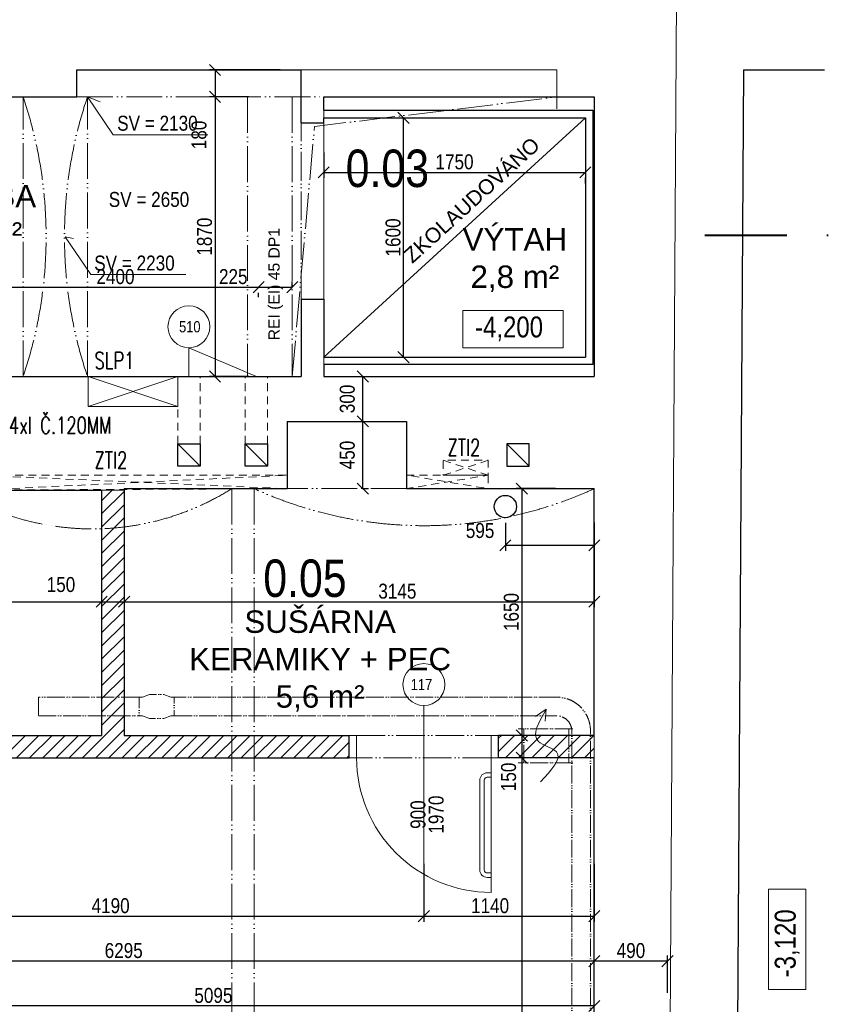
# Model space of a CAD drawing. Header units: millimetres. Extents: x -300958 to -108039, y 30118 to 292543.
# Tile 167 of 256: x -189616 to -184154, y 119277 to 125861. Entities that reach past the tile are written whole.
import ezdxf
from ezdxf.enums import TextEntityAlignment as Align

# ---------------------------------------------------------------- set-up
doc = ezdxf.new("R2010")
doc.units = ezdxf.units.MM
doc.header["$MEASUREMENT"] = 0
for name, pattern in [('ACAD_ISO05W100', [33, 24, -3, 0, -3, 0, -3]), ('DGN Style 2', [879.857395, 527.914437, -351.942958]), ('DGN Style 4', [1094.119168, 546.717885, -273.358943, 0.683397, -273.358943])]:
    doc.linetypes.add(name, pattern=pattern)
doc.layers.get('0').update_dxf_attribs({"lineweight": 13})
doc.layers.get('Defpoints').update_dxf_attribs({"color": 3, "lineweight": 13})
for name, color, linetype, lineweight in [('dims', 7, 'Continuous', 9), ('dvere', 7, 'Continuous', 9), ('ETAPY', 7, 'Continuous', 0), ('legenda', 7, 'Continuous', 13), ('Materiály', 1, 'Continuous', 13), ('navrh', 1, 'Continuous', 9), ('popis', 7, 'Continuous', 9), ('PSV', 7, 'Continuous', 13), ('rez', 7, 'Continuous', 13), ('STAVEBNÍ ÚPRAVY', 7, 'Continuous', 13), ('tenka', 7, 'Continuous', 13), ('texts', 3, 'Continuous', 30), ('výškové kóty', 7, 'Continuous', 13), ('walls', 7, 'Continuous', 13), ('zarizovaky', 5, 'Continuous', 9), ('zařizovací předměty', 7, 'Continuous', 9)]:
    doc.layers.add(name, color=color, linetype=linetype, lineweight=lineweight)
doc.styles.add('GENERATED_STYLE_8', font='arial.ttf')
doc.styles.get("Standard").update_dxf_attribs({"font": 'txt.shx'})
doc.styles.add('STYLE-0', font='ARIALN.TTF')
doc.styles.add('Style-Arial', font='arial.ttf')
doc.dimstyles.new('arch', dxfattribs={"dimscale": 50, "dimtxt": 2.5, "dimasz": 2.5, "dimexe": 1.25, "dimexo": 0.9, "dimtad": 1, "dimdec": 0, "dimtxsty": 'STYLE-0', "dimblk": 'ARCHTICK', "dimcen": 2.5, "dimadec": 0, "dimazin": 0, "dimtfac": 1, "dimtdec": 0, "dimtmove": 2, "dimatfit": 3, "dimldrblk": 'ARCHTICK', "dimfxl": 0, "dimarcsym": 0})
pattern_1 = [(45, (31500, 0), (-44.194174, 44.194174), [])]

# ---------------------------------------------------------------- blocks, each defined once
blk = doc.blocks.new('_ArchTick')
at = {"color": 0, "linetype": 'ByBlock', "flags": 128}
blk.add_lwpolyline([(-0.5, -0.5), (0.5, 0.5)], dxfattribs=at)
blk = doc.blocks.new('*D2485')
at = {"layer": 'Defpoints', "color": 0, "linetype": 'Continuous'}
for p in [(-185957.6, 122725), (-186257.6, 121075), (-185957.6, 121075)]:
    blk.add_point(p, dxfattribs=at)
at = {"layer": 'dims', "color": 0, "linetype": 'Continuous', "lineweight": -2}
for p, q in [((-186032.6, 122725), (-186295.1, 122725)), ((-186257.6, 122725), (-186257.6, 121075)), ((-186032.6, 121075), (-186295.1, 121075))]:
    blk.add_line(p, q, dxfattribs=at)
at = {"layer": 'dims', "color": 0, "linetype": 'Continuous', "lineweight": -2, "xscale": 75, "yscale": 75, "zscale": 75}
for p, rotation in [((-186257.6, 122725), 90), ((-186257.6, 121075), 270)]:
    blk.add_blockref('_ArchTick', p, dxfattribs=dict(at, rotation=rotation))
at = {"layer": 'dims', "color": 0, "linetype": 'Continuous', "insert": (-186327.4, 121900), "char_height": 100, "attachment_point": 5, "rotation": 90, "style": 'STYLE-0'}
blk.add_mtext('1650', dxfattribs=at)
blk = doc.blocks.new('*D2486')
at = {"layer": 'Defpoints', "color": 0, "linetype": 'Continuous'}
for p in [(-192067.6, 119565.7), (-192067.6, 119321.6), (-185772.6, 119321.6)]:
    blk.add_point(p, dxfattribs=at)
at = {"layer": 'dims', "color": 0, "linetype": 'Continuous', "lineweight": -2}
for p, q in [((-192067.6, 119396.6), (-192067.6, 119603.2)), ((-185772.6, 119396.6), (-185772.6, 119603.2)), ((-185772.6, 119565.7), (-192067.6, 119565.7))]:
    blk.add_line(p, q, dxfattribs=at)
at = {"layer": 'dims', "color": 0, "linetype": 'Continuous', "lineweight": -2, "xscale": 75, "yscale": 75, "zscale": 75, "rotation": 180}
blk.add_blockref('_ArchTick', (-192067.6, 119565.7), dxfattribs=at)
at = {"layer": 'dims', "color": 0, "linetype": 'Continuous', "lineweight": -2, "xscale": 75, "yscale": 75, "zscale": 75}
blk.add_blockref('_ArchTick', (-185772.6, 119565.7), dxfattribs=at)
at = {"layer": 'dims', "color": 0, "linetype": 'Continuous', "insert": (-188920.1, 119635.6), "char_height": 100, "attachment_point": 5, "style": 'STYLE-0'}
blk.add_mtext('6295', dxfattribs=at)
blk = doc.blocks.new('*D2487')
at = {"layer": 'Defpoints', "color": 0, "linetype": 'Continuous'}
for p in [(-187411, 123175), (-187321, 123175), (-187397.6, 122725)]:
    blk.add_point(p, dxfattribs=at)
at = {"layer": 'dims', "color": 0, "linetype": 'Continuous', "lineweight": -2}
for p, q in [((-187336, 123175), (-187283.5, 123175)), ((-187321, 122725), (-187321, 123175)), ((-187322.6, 122725), (-187283.5, 122725))]:
    blk.add_line(p, q, dxfattribs=at)
at = {"layer": 'dims', "color": 0, "linetype": 'Continuous', "lineweight": -2, "xscale": 75, "yscale": 75, "zscale": 75}
for p, rotation in [((-187321, 123175), 90), ((-187321, 122725), 270)]:
    blk.add_blockref('_ArchTick', p, dxfattribs=dict(at, rotation=rotation))
at = {"layer": 'dims', "color": 0, "linetype": 'Continuous', "insert": (-187424.4, 122950), "char_height": 100, "attachment_point": 5, "rotation": 90, "style": 'STYLE-0'}
blk.add_mtext('450', dxfattribs=at)
blk = doc.blocks.new('*D2488')
at = {"layer": 'Defpoints', "color": 0, "linetype": 'Continuous'}
for p in [(-188017.6, 124079.9), (-188017.6, 124072.7), (-190417.6, 123754.9)]:
    blk.add_point(p, dxfattribs=at)
at = {"layer": 'dims', "color": 0, "linetype": 'Continuous', "lineweight": -2}
for p, q in [((-190417.6, 123829.9), (-190417.6, 124110.2)), ((-190417.6, 124072.7), (-188017.6, 124072.7)), ((-188017.6, 124004.9), (-188017.6, 124035.2))]:
    blk.add_line(p, q, dxfattribs=at)
at = {"layer": 'dims', "color": 0, "linetype": 'Continuous', "lineweight": -2, "xscale": 75, "yscale": 75, "zscale": 75, "rotation": 180}
blk.add_blockref('_ArchTick', (-190417.6, 124072.7), dxfattribs=at)
at = {"layer": 'dims', "color": 0, "linetype": 'Continuous', "lineweight": -2, "xscale": 75, "yscale": 75, "zscale": 75}
blk.add_blockref('_ArchTick', (-188017.6, 124072.7), dxfattribs=at)
at = {"layer": 'dims', "color": 0, "linetype": 'Continuous', "insert": (-188975.1, 124142.5), "char_height": 100, "attachment_point": 5, "style": 'STYLE-0'}
blk.add_mtext('2400', dxfattribs=at)
blk = doc.blocks.new('*D2489')
at = {"layer": 'Defpoints', "color": 0, "linetype": 'Continuous'}
for p in [(-187797.9, 125525), (-188309.3, 125345), (-188007.6, 125345)]:
    blk.add_point(p, dxfattribs=at)
at = {"layer": 'dims', "color": 0, "linetype": 'Continuous', "lineweight": -2}
for p, q in [((-187872.9, 125525), (-188346.8, 125525)), ((-188309.3, 125525), (-188309.3, 125345)), ((-188082.6, 125345), (-188346.8, 125345))]:
    blk.add_line(p, q, dxfattribs=at)
at = {"layer": 'dims', "color": 0, "linetype": 'Continuous', "lineweight": -2, "xscale": 75, "yscale": 75, "zscale": 75}
for p, rotation in [((-188309.3, 125525), 90), ((-188309.3, 125345), 270)]:
    blk.add_blockref('_ArchTick', p, dxfattribs=dict(at, rotation=rotation))
at = {"layer": 'dims', "color": 0, "linetype": 'Continuous', "insert": (-188416, 125090.6), "char_height": 100, "attachment_point": 5, "rotation": 90, "style": 'STYLE-0'}
blk.add_mtext('180', dxfattribs=at)
blk = doc.blocks.new('*D2490')
at = {"layer": 'Defpoints', "color": 0, "linetype": 'Continuous'}
for p in [(-187792.6, 124072.7), (-188017.6, 124035.2), (-187792.6, 123994.7)]:
    blk.add_point(p, dxfattribs=at)
at = {"layer": 'dims', "color": 0, "linetype": 'Continuous', "lineweight": -2}
for p, q in [((-188017.6, 124072.7), (-187792.6, 124072.7)), ((-187792.6, 124069.7), (-187792.6, 124110.2))]:
    blk.add_line(p, q, dxfattribs=at)
at = {"layer": 'dims', "color": 0, "linetype": 'Continuous', "lineweight": -2, "xscale": 75, "yscale": 75, "zscale": 75, "rotation": 180}
blk.add_blockref('_ArchTick', (-188017.6, 124072.7), dxfattribs=at)
at = {"layer": 'dims', "color": 0, "linetype": 'Continuous', "lineweight": -2, "xscale": 75, "yscale": 75, "zscale": 75}
blk.add_blockref('_ArchTick', (-187792.6, 124072.7), dxfattribs=at)
at = {"layer": 'dims', "color": 0, "linetype": 'Continuous', "insert": (-188187.4, 124142.5), "char_height": 100, "attachment_point": 5, "style": 'STYLE-0'}
blk.add_mtext('225', dxfattribs=at)
blk = doc.blocks.new('*D2491')
at = {"layer": 'Defpoints', "color": 0, "linetype": 'Continuous'}
for p in [(-186367.6, 122571.5), (-185772.6, 122574.8), (-185772.6, 122346.2)]:
    blk.add_point(p, dxfattribs=at)
at = {"layer": 'dims', "color": 0, "linetype": 'Continuous', "lineweight": -2}
for p, q in [((-186367.6, 122496.5), (-186367.6, 122308.7)), ((-185772.6, 122499.8), (-185772.6, 122308.7)), ((-186367.6, 122346.2), (-185772.6, 122346.2))]:
    blk.add_line(p, q, dxfattribs=at)
at = {"layer": 'dims', "color": 0, "linetype": 'Continuous', "lineweight": -2, "xscale": 75, "yscale": 75, "zscale": 75, "rotation": 180}
blk.add_blockref('_ArchTick', (-186367.6, 122346.2), dxfattribs=at)
at = {"layer": 'dims', "color": 0, "linetype": 'Continuous', "lineweight": -2, "xscale": 75, "yscale": 75, "zscale": 75}
blk.add_blockref('_ArchTick', (-185772.6, 122346.2), dxfattribs=at)
at = {"layer": 'dims', "color": 0, "linetype": 'Continuous', "insert": (-186536.7, 122444.4), "char_height": 100, "attachment_point": 5, "style": 'STYLE-0'}
blk.add_mtext('595', dxfattribs=at)
blk = doc.blocks.new('*D2492')
at = {"layer": 'Defpoints', "color": 0, "linetype": 'Continuous'}
for p in [(-188007.6, 125345), (-188309.3, 123475), (-188007.6, 123475)]:
    blk.add_point(p, dxfattribs=at)
at = {"layer": 'dims', "color": 0, "linetype": 'Continuous', "lineweight": -2}
for p, q in [((-188082.6, 125345), (-188346.8, 125345)), ((-188309.3, 125345), (-188309.3, 123475)), ((-188082.6, 123475), (-188346.8, 123475))]:
    blk.add_line(p, q, dxfattribs=at)
at = {"layer": 'dims', "color": 0, "linetype": 'Continuous', "lineweight": -2, "xscale": 75, "yscale": 75, "zscale": 75}
for p, rotation in [((-188309.3, 125345), 90), ((-188309.3, 123475), 270)]:
    blk.add_blockref('_ArchTick', p, dxfattribs=dict(at, rotation=rotation))
at = {"layer": 'dims', "color": 0, "linetype": 'Continuous', "insert": (-188379.1, 124410), "char_height": 100, "attachment_point": 5, "rotation": 90, "style": 'STYLE-0'}
blk.add_mtext('1870', dxfattribs=at)
blk = doc.blocks.new('*D2493')
at = {"layer": 'Defpoints', "color": 0, "linetype": 'Continuous'}
for p in [(-187411, 123475), (-187321, 123475), (-187397.6, 123175)]:
    blk.add_point(p, dxfattribs=at)
at = {"layer": 'dims', "color": 0, "linetype": 'Continuous', "lineweight": -2}
for p, q in [((-187336, 123475), (-187283.5, 123475)), ((-187321, 123175), (-187321, 123475)), ((-187322.6, 123175), (-187283.5, 123175))]:
    blk.add_line(p, q, dxfattribs=at)
at = {"layer": 'dims', "color": 0, "linetype": 'Continuous', "lineweight": -2, "xscale": 75, "yscale": 75, "zscale": 75}
for p, rotation in [((-187321, 123475), 90), ((-187321, 123175), 270)]:
    blk.add_blockref('_ArchTick', p, dxfattribs=dict(at, rotation=rotation))
at = {"layer": 'dims', "color": 0, "linetype": 'Continuous', "insert": (-187424.4, 123325), "char_height": 100, "attachment_point": 5, "rotation": 90, "style": 'STYLE-0'}
blk.add_mtext('300', dxfattribs=at)
blk = doc.blocks.new('*D2500')
at = {"layer": 'Defpoints', "color": 0, "linetype": 'Continuous'}
for p in [(-192067.6, 122394.1), (-189067.6, 122394.1), (-189067.6, 121969.1)]:
    blk.add_point(p, dxfattribs=at)
at = {"layer": 'dims', "color": 0, "linetype": 'Continuous', "lineweight": -2}
for p, q in [((-192067.6, 122319.1), (-192067.6, 121931.6)), ((-189067.6, 122319.1), (-189067.6, 121931.6)), ((-192067.6, 121969.1), (-189067.6, 121969.1))]:
    blk.add_line(p, q, dxfattribs=at)
at = {"layer": 'dims', "color": 0, "linetype": 'Continuous', "lineweight": -2, "xscale": 75, "yscale": 75, "zscale": 75, "rotation": 180}
blk.add_blockref('_ArchTick', (-192067.6, 121969.1), dxfattribs=at)
at = {"layer": 'dims', "color": 0, "linetype": 'Continuous', "lineweight": -2, "xscale": 75, "yscale": 75, "zscale": 75}
blk.add_blockref('_ArchTick', (-189067.6, 121969.1), dxfattribs=at)
at = {"layer": 'dims', "color": 0, "linetype": 'Continuous', "insert": (-190567.6, 122038.9), "char_height": 100, "attachment_point": 5, "style": 'STYLE-0'}
blk.add_mtext('3000', dxfattribs=at)
blk = doc.blocks.new('*D2501')
at = {"layer": 'Defpoints', "color": 0, "linetype": 'Continuous'}
for p in [(-189067.6, 122394.1), (-188917.6, 122404.1), (-188917.6, 121969.1)]:
    blk.add_point(p, dxfattribs=at)
at = {"layer": 'dims', "color": 0, "linetype": 'Continuous', "lineweight": -2}
for p, q in [((-189067.6, 122319.1), (-189067.6, 121931.6)), ((-188917.6, 122329.1), (-188917.6, 121931.6)), ((-189067.6, 121969.1), (-188917.6, 121969.1))]:
    blk.add_line(p, q, dxfattribs=at)
at = {"layer": 'dims', "color": 0, "linetype": 'Continuous', "lineweight": -2, "xscale": 75, "yscale": 75, "zscale": 75, "rotation": 180}
blk.add_blockref('_ArchTick', (-189067.6, 121969.1), dxfattribs=at)
at = {"layer": 'dims', "color": 0, "linetype": 'Continuous', "lineweight": -2, "xscale": 75, "yscale": 75, "zscale": 75}
blk.add_blockref('_ArchTick', (-188917.6, 121969.1), dxfattribs=at)
at = {"layer": 'dims', "color": 0, "linetype": 'Continuous', "insert": (-189339.8, 122083.3), "char_height": 100, "attachment_point": 5, "style": 'STYLE-0'}
blk.add_mtext('150', dxfattribs=at)
blk = doc.blocks.new('*D2502')
at = {"layer": 'Defpoints', "color": 0, "linetype": 'Continuous'}
for p in [(-188917.6, 122404.1), (-185772.6, 122404.1), (-185772.6, 121969.1)]:
    blk.add_point(p, dxfattribs=at)
at = {"layer": 'dims', "color": 0, "linetype": 'Continuous', "lineweight": -2}
for p, q in [((-188917.6, 122329.1), (-188917.6, 121931.6)), ((-185772.6, 122329.1), (-185772.6, 121931.6)), ((-188917.6, 121969.1), (-185772.6, 121969.1))]:
    blk.add_line(p, q, dxfattribs=at)
at = {"layer": 'dims', "color": 0, "linetype": 'Continuous', "lineweight": -2, "xscale": 75, "yscale": 75, "zscale": 75, "rotation": 180}
blk.add_blockref('_ArchTick', (-188917.6, 121969.1), dxfattribs=at)
at = {"layer": 'dims', "color": 0, "linetype": 'Continuous', "lineweight": -2, "xscale": 75, "yscale": 75, "zscale": 75}
blk.add_blockref('_ArchTick', (-185772.6, 121969.1), dxfattribs=at)
at = {"layer": 'dims', "color": 0, "linetype": 'Continuous', "insert": (-187089.9, 122038.9), "char_height": 100, "attachment_point": 5, "style": 'STYLE-0'}
blk.add_mtext('3145', dxfattribs=at)
blk = doc.blocks.new('*D2503')
at = {"layer": 'Defpoints', "color": 0, "linetype": 'Continuous'}
for p in [(-186157.6, 121075), (-186257.6, 120925), (-185972.6, 120925)]:
    blk.add_point(p, dxfattribs=at)
at = {"layer": 'dims', "color": 0, "linetype": 'Continuous', "lineweight": -2}
for p, q in [((-186232.6, 121075), (-186295.1, 121075)), ((-186257.6, 121075), (-186257.6, 120925)), ((-186047.6, 120925), (-186295.1, 120925))]:
    blk.add_line(p, q, dxfattribs=at)
at = {"layer": 'dims', "color": 0, "linetype": 'Continuous', "lineweight": -2, "xscale": 75, "yscale": 75, "zscale": 75}
for p, rotation in [((-186257.6, 121075), 90), ((-186257.6, 120925), 270)]:
    blk.add_blockref('_ArchTick', p, dxfattribs=dict(at, rotation=rotation))
at = {"layer": 'dims', "color": 0, "linetype": 'Continuous', "insert": (-186345.6, 120797.4), "char_height": 100, "attachment_point": 5, "rotation": 90, "style": 'STYLE-0'}
blk.add_mtext('150', dxfattribs=at)
blk = doc.blocks.new('*D2504')
at = {"layer": 'Defpoints', "color": 0, "linetype": 'Continuous'}
for p in [(-185772.6, 120925), (-186257.6, 116980), (-185957.6, 116980)]:
    blk.add_point(p, dxfattribs=at)
at = {"layer": 'dims', "color": 0, "linetype": 'Continuous', "lineweight": -2}
for p, q in [((-185847.6, 120925), (-186295.1, 120925)), ((-186257.6, 120925), (-186257.6, 116980)), ((-186032.6, 116980), (-186295.1, 116980))]:
    blk.add_line(p, q, dxfattribs=at)
at = {"layer": 'dims', "color": 0, "linetype": 'Continuous', "lineweight": -2, "xscale": 75, "yscale": 75, "zscale": 75}
for p, rotation in [((-186257.6, 120925), 90), ((-186257.6, 116980), 270)]:
    blk.add_blockref('_ArchTick', p, dxfattribs=dict(at, rotation=rotation))
at = {"layer": 'dims', "color": 0, "linetype": 'Continuous', "insert": (-186327.4, 118952.5), "char_height": 100, "attachment_point": 5, "rotation": 90, "style": 'STYLE-0'}
blk.add_mtext('3945', dxfattribs=at)
blk = doc.blocks.new('*D2593')
at = {"layer": 'Defpoints', "color": 0, "linetype": 'Continuous'}
for p in [(-185772.6, 119565.7), (-185772.6, 119393.4), (-185282.6, 119278.4)]:
    blk.add_point(p, dxfattribs=at)
at = {"layer": 'dims', "color": 0, "linetype": 'Continuous', "lineweight": -2}
for p, q in [((-185772.6, 119468.4), (-185772.6, 119603.2)), ((-185282.6, 119353.4), (-185282.6, 119603.2)), ((-185282.6, 119565.7), (-185772.6, 119565.7))]:
    blk.add_line(p, q, dxfattribs=at)
at = {"layer": 'dims', "color": 0, "linetype": 'Continuous', "lineweight": -2, "xscale": 75, "yscale": 75, "zscale": 75, "rotation": 180}
blk.add_blockref('_ArchTick', (-185772.6, 119565.7), dxfattribs=at)
at = {"layer": 'dims', "color": 0, "linetype": 'Continuous', "lineweight": -2, "xscale": 75, "yscale": 75, "zscale": 75}
blk.add_blockref('_ArchTick', (-185282.6, 119565.7), dxfattribs=at)
at = {"layer": 'dims', "color": 0, "linetype": 'Continuous', "insert": (-185527.6, 119635.6), "char_height": 100, "attachment_point": 5, "style": 'STYLE-0'}
blk.add_mtext('490', dxfattribs=at)
blk = doc.blocks.new('*D2624')
at = {"layer": 'Defpoints', "color": 0, "linetype": 'Continuous'}
for p in [(-191102.6, 120290.7), (-186912.6, 120290.7), (-186912.6, 119865.7)]:
    blk.add_point(p, dxfattribs=at)
at = {"layer": 'dims', "color": 0, "linetype": 'Continuous', "lineweight": -2}
for p, q in [((-191102.6, 120215.7), (-191102.6, 119828.2)), ((-186912.6, 120215.7), (-186912.6, 119828.2)), ((-191102.6, 119865.7), (-186912.6, 119865.7))]:
    blk.add_line(p, q, dxfattribs=at)
at = {"layer": 'dims', "color": 0, "linetype": 'Continuous', "lineweight": -2, "xscale": 75, "yscale": 75, "zscale": 75, "rotation": 180}
blk.add_blockref('_ArchTick', (-191102.6, 119865.7), dxfattribs=at)
at = {"layer": 'dims', "color": 0, "linetype": 'Continuous', "lineweight": -2, "xscale": 75, "yscale": 75, "zscale": 75}
blk.add_blockref('_ArchTick', (-186912.6, 119865.7), dxfattribs=at)
at = {"layer": 'dims', "color": 0, "linetype": 'Continuous', "insert": (-189007.6, 119935.6), "char_height": 100, "attachment_point": 5, "style": 'STYLE-0'}
blk.add_mtext('4190', dxfattribs=at)
blk = doc.blocks.new('*D2625')
at = {"layer": 'Defpoints', "color": 0, "linetype": 'Continuous'}
for p in [(-186912.6, 120290.7), (-185772.6, 120290.7), (-185772.6, 119865.7)]:
    blk.add_point(p, dxfattribs=at)
at = {"layer": 'dims', "color": 0, "linetype": 'Continuous', "lineweight": -2}
for p, q in [((-186912.6, 120215.7), (-186912.6, 119828.2)), ((-185772.6, 120215.7), (-185772.6, 119828.2)), ((-186912.6, 119865.7), (-185772.6, 119865.7))]:
    blk.add_line(p, q, dxfattribs=at)
at = {"layer": 'dims', "color": 0, "linetype": 'Continuous', "lineweight": -2, "xscale": 75, "yscale": 75, "zscale": 75, "rotation": 180}
blk.add_blockref('_ArchTick', (-186912.6, 119865.7), dxfattribs=at)
at = {"layer": 'dims', "color": 0, "linetype": 'Continuous', "lineweight": -2, "xscale": 75, "yscale": 75, "zscale": 75}
blk.add_blockref('_ArchTick', (-185772.6, 119865.7), dxfattribs=at)
at = {"layer": 'dims', "color": 0, "linetype": 'Continuous', "insert": (-186469.6, 119935.6), "char_height": 100, "attachment_point": 5, "style": 'STYLE-0'}
blk.add_mtext('1140', dxfattribs=at)
blk = doc.blocks.new('*D2627')
at = {"layer": 'Defpoints', "color": 0, "linetype": 'Continuous'}
for p in [(-187582.6, 125047.2), (-185832.6, 124841.1), (-185832.6, 124840.1)]:
    blk.add_point(p, dxfattribs=at)
at = {"layer": 'dims', "color": 0, "linetype": 'Continuous', "lineweight": -2}
for p, q in [((-187582.6, 124972.2), (-187582.6, 124802.6)), ((-187582.6, 124840.1), (-185832.6, 124840.1)), ((-185832.6, 124766.1), (-185832.6, 124802.6))]:
    blk.add_line(p, q, dxfattribs=at)
at = {"layer": 'dims', "color": 0, "linetype": 'Continuous', "lineweight": -2, "xscale": 75, "yscale": 75, "zscale": 75, "rotation": 180}
blk.add_blockref('_ArchTick', (-187582.6, 124840.1), dxfattribs=at)
at = {"layer": 'dims', "color": 0, "linetype": 'Continuous', "lineweight": -2, "xscale": 75, "yscale": 75, "zscale": 75}
blk.add_blockref('_ArchTick', (-185832.6, 124840.1), dxfattribs=at)
at = {"layer": 'dims', "color": 0, "linetype": 'Continuous', "insert": (-186707.6, 124909.9), "char_height": 100, "attachment_point": 5, "style": 'STYLE-0'}
blk.add_mtext('1750', dxfattribs=at)
blk = doc.blocks.new('*D2628')
at = {"layer": 'Defpoints', "color": 0, "linetype": 'Continuous'}
for p in [(-187582.6, 125205), (-187048.6, 125205), (-187582.6, 123605)]:
    blk.add_point(p, dxfattribs=at)
at = {"layer": 'dims', "color": 0, "linetype": 'Continuous', "lineweight": -2}
for p, q in [((-187507.6, 125205), (-187011.1, 125205)), ((-187048.6, 123605), (-187048.6, 125205)), ((-187507.6, 123605), (-187011.1, 123605))]:
    blk.add_line(p, q, dxfattribs=at)
at = {"layer": 'dims', "color": 0, "linetype": 'Continuous', "lineweight": -2, "xscale": 75, "yscale": 75, "zscale": 75}
for p, rotation in [((-187048.6, 125205), 90), ((-187048.6, 123605), 270)]:
    blk.add_blockref('_ArchTick', p, dxfattribs=dict(at, rotation=rotation))
at = {"layer": 'dims', "color": 0, "linetype": 'Continuous', "insert": (-187118.4, 124405), "char_height": 100, "attachment_point": 5, "rotation": 90, "style": 'STYLE-0'}
blk.add_mtext('1600', dxfattribs=at)
blk = doc.blocks.new('*U48')
at = {"layer": 'rez', "linetype": 'DGN Style 4', "lineweight": 40}
blk.add_line((-376.1, 573.9), (-376.1, -573.9), dxfattribs=at)
at = {"layer": 'rez', "linetype": 'Continuous', "lineweight": 0, "flags": 128}
blk.add_lwpolyline([(-376.1, -573.9), (376.1, -573.9), (146.2, -463.7)], dxfattribs=at)
blk = doc.blocks.new('*D2173')
at = {"layer": 'Defpoints', "color": 0, "linetype": 'Continuous'}
for p in [(-190867.6, 119265.7), (-190867.6, 119021.6), (-185772.6, 119021.6)]:
    blk.add_point(p, dxfattribs=at)
at = {"layer": 'dims', "color": 0, "linetype": 'Continuous', "lineweight": -2}
for p, q in [((-190867.6, 119096.6), (-190867.6, 119303.2)), ((-185772.6, 119265.7), (-190867.6, 119265.7)), ((-185772.6, 119096.6), (-185772.6, 119303.2))]:
    blk.add_line(p, q, dxfattribs=at)
at = {"layer": 'dims', "color": 0, "linetype": 'Continuous', "lineweight": -2, "xscale": 75, "yscale": 75, "zscale": 75, "rotation": 180}
blk.add_blockref('_ArchTick', (-190867.6, 119265.7), dxfattribs=at)
at = {"layer": 'dims', "color": 0, "linetype": 'Continuous', "lineweight": -2, "xscale": 75, "yscale": 75, "zscale": 75}
blk.add_blockref('_ArchTick', (-185772.6, 119265.7), dxfattribs=at)
at = {"layer": 'dims', "color": 0, "linetype": 'Continuous', "insert": (-188320.1, 119335.6), "char_height": 100, "attachment_point": 5, "style": 'STYLE-0'}
blk.add_mtext('5095', dxfattribs=at)

msp = doc.modelspace()

# ---------------------------------------------------------------- hatches: boundary and pattern name
at = {"layer": 'Materiály', "linetype": 'Continuous'}
h = msp.add_hatch(dxfattribs=at)
h.set_pattern_fill('ANSI31', color=256, scale=500, style=0)
h.set_pattern_definition(pattern_1)
h.paths.add_polyline_path([(-188917.6, 122715), (-189067.6, 122715), (-189067.6, 122457, 0.021483), (-188917.6, 122468.8)])
h.paths.add_polyline_path([(-188917.6, 122468.8, -0.021483), (-189067.6, 122457), (-189067.6, 121331.1), (-188917.6, 121331.1)])
h.paths.add_polyline_path([(-189067.6, 121331.1), (-189067.6, 121206.1), (-188917.6, 121206.1), (-188917.6, 121331.1)])
h.paths.add_polyline_path([(-188917.6, 121206.1), (-189067.6, 121206.1), (-189067.6, 121075), (-190047.6, 121075), (-190047.6, 120925), (-188197.6, 120925), (-188197.6, 121075), (-188917.6, 121075)])
h.paths.add_polyline_path([(-190047.6, 121075), (-190137.6, 121075), (-190137.6, 121005), (-190137.6, 120925), (-190047.6, 120925)])
h.paths.add_polyline_path([(-188197.6, 120925), (-188047.6, 120925), (-188047.6, 121075), (-188197.6, 121075)])
h.paths.add_polyline_path([(-188047.6, 121075), (-188047.6, 120925), (-187412.6, 120925), (-187412.6, 121075)])
h = msp.add_hatch(dxfattribs=at)
h.set_pattern_fill('ANSI31', color=256, scale=500, style=0)
h.set_pattern_definition(pattern_1)
h.paths.add_polyline_path([(-185772.6, 121075), (-185798.4, 121075), (-185798.4, 120925), (-185772.6, 120925)])
h.paths.add_polyline_path([(-185798.4, 121075), (-185923.4, 121075), (-185923.4, 120925), (-185798.4, 120925)])
h.paths.add_polyline_path([(-185923.4, 121075), (-185943.6, 121075), (-185943.6, 120925), (-185923.4, 120925)])
edge = h.paths.add_edge_path()
edge.add_line((-185943.6, 121075), (-186164.8, 121075))
edge.add_spline(control_points=[(-186164.8, 121075), (-186163.6, 121059.5), (-186143.8, 121011), (-186021.7, 120986.3), (-186012.3, 120940.5), (-186015.2, 120925)], knot_values=[166.725186, 166.725186, 166.725186, 166.725186, 221.436221, 360.727283, 420.047711, 420.047711, 420.047711, 420.047711], degree=3, periodic=0)
edge.add_line((-186015.2, 120925), (-185943.6, 120925))
edge.add_line((-185943.6, 120925), (-185943.6, 121075))
edge = h.paths.add_edge_path()
edge.add_spline(control_points=[(-186015.2, 120925), (-186012.3, 120940.5), (-186021.7, 120986.3), (-186143.8, 121011), (-186163.6, 121059.5), (-186164.8, 121075)], knot_values=[166.725186, 166.725186, 166.725186, 166.725186, 226.045614, 365.336676, 420.047711, 420.047711, 420.047711, 420.047711], degree=3, periodic=0)
edge.add_line((-186164.8, 121075), (-186243.6, 121075))
edge.add_line((-186243.6, 121075), (-186243.6, 120925))
edge.add_line((-186243.6, 120925), (-186015.2, 120925))
h.paths.add_polyline_path([(-186243.6, 121075), (-186412.6, 121075), (-186412.6, 120925), (-186243.6, 120925)])

# ---------------------------------------------------------------- linework, layer by layer
at = {"layer": 'dvere', "linetype": 'ACAD_ISO05W100', "ltscale": 8}
for p, q in [((-187732.6, 123992), (-187732.6, 125172)), ((-187362.6, 121075), (-186462.6, 121075)), ((-186462.6, 120925), (-187362.6, 120925))]:
    msp.add_line(p, q, dxfattribs=at)
at = {"layer": 'dvere', "linetype": 'Continuous'}
msp.add_line((-186912.6, 121275), (-186912.6, 120087.7), dxfattribs=at)
at = {"layer": 'dvere', "linetype": 'Continuous', "flags": 128}
for points in [[(-187412.6, 121075), (-187362.6, 121075), (-187362.6, 120925), (-187412.6, 120925)], [(-186412.6, 121075), (-186462.6, 121075), (-186462.6, 120925), (-186412.6, 120925)]]:
    msp.add_lwpolyline(points, dxfattribs=at)
msp.add_lwpolyline([(-186462.6, 120925), (-186462.6, 120025), (-186462.6, 120925), (-186462.6, 120025, -0.414214), (-187362.6, 120925)], format="xyb", dxfattribs=at)
at = {"layer": 'navrh', "linetype": 'Continuous', "lineweight": 30}
for p, q in [((-189067.6, 122715), (-189067.6, 121075)), ((-188917.6, 122725), (-188917.6, 121075)), ((-190137.6, 121075), (-189067.6, 121075)), ((-188917.6, 121075), (-187412.6, 121075)), ((-187412.6, 120925), (-187412.6, 121075)), ((-186412.6, 120925), (-186412.6, 121075)), ((-185772.6, 121075), (-186412.6, 121075)), ((-190137.6, 120925), (-187412.6, 120925)), ((-185772.6, 120925), (-186412.6, 120925))]:
    msp.add_line(p, q, dxfattribs=at)
at = {"layer": 'popis', "linetype": 'Continuous'}
for p, q in [((-186166.6, 121200.5), (-186093.6, 121249.5)), ((-186093.6, 121249.5), (-186100.6, 121170.5))]:
    msp.add_line(p, q, dxfattribs=at)
at = {"layer": 'popis', "flags": 128}
for points in [[(-188356.9, 125091.6), (-188991.2, 125091.6), (-189162.6, 125345), (-189076.5, 125312.1)], [(-188505.5, 124156.6), (-189139.8, 124156.6), (-189311.2, 124410), (-189255.8, 124396.8)]]:
    msp.add_lwpolyline(points, dxfattribs=at)
at = {"layer": 'popis', "linetype": 'Continuous'}
msp.add_spline([(-186093.6, 121249.5), (-186146.6, 121034.5), (-186025.6, 120965.5), (-186133.6, 120763.5)], degree=3, dxfattribs=at)
at = {"layer": 'PSV', "linetype": 'Continuous', "lineweight": 0}
for p in [(-188032.6, 123475), (-188484.3, 123475)]:
    msp.add_line(p, (-188484.3, 123667.8), dxfattribs=at)
for centre in [(-188484.3, 123807.9), (-186912.6, 121415)]:
    msp.add_circle(centre, 140.1, dxfattribs=at)
at = {"layer": 'STAVEBNÍ ÚPRAVY', "linetype": 'Continuous', "lineweight": 13}
for p, q in [((-189157.6, 123275), (-188557.6, 123475)), ((-188557.6, 123275), (-189157.6, 123475))]:
    msp.add_line(p, q, dxfattribs=at)
at = {"layer": 'STAVEBNÍ ÚPRAVY', "linetype": 'Continuous', "lineweight": 13, "flags": 128}
msp.add_lwpolyline([(-189157.6, 123475), (-188557.6, 123475), (-188557.6, 123275), (-189157.6, 123275)], close=True, dxfattribs=at)
at = {"layer": 'tenka', "linetype": 'Continuous'}
for p, q in [((-185182.6, 132620), (-185282.6, 116190)), ((-188017.6, 125525), (-186022.6, 125525)), ((-186022.6, 125525), (-186022.6, 125265)), ((-187582.6, 125205), (-187582.6, 125255)), ((-187582.6, 123992), (-187582.6, 125172)), ((-187582.6, 123605), (-187582.6, 123555)), ((-189067.6, 122715), (-188917.6, 122715)), ((-185772.6, 120925), (-185772.6, 121075))]:
    msp.add_line(p, q, dxfattribs=at)
at = {"layer": 'tenka', "linetype": 'ACAD_ISO05W100', "ltscale": 10}
for p, q in [((-189592.6, 123475), (-189592.6, 125345)), ((-189232.6, 125345), (-187582.6, 125345)), ((-189162.6, 123475), (-189162.6, 125345)), ((-188092.6, 125345), (-188092.6, 123475)), ((-187792.6, 125345), (-187792.6, 123475)), ((-187027.6, 122725), (-187827.6, 122725))]:
    msp.add_line(p, q, dxfattribs=at)
at = {"layer": 'tenka', "linetype": 'DGN Style 2', "ltscale": 0.1}
for p, q in [((-188557.6, 123025), (-188557.6, 123475)), ((-188407.6, 123025), (-188407.6, 123475)), ((-188107.6, 123025), (-188107.6, 123475)), ((-187957.6, 123025), (-187957.6, 123475)), ((-186482.7, 122814.9), (-186482.7, 122725))]:
    msp.add_line(p, q, dxfattribs=at)
at = {"layer": 'tenka', "linetype": 'ACAD_ISO05W100', "ltscale": 10, "flags": 128}
for points in [[(-189592.6, 125345, -0.164277), (-189592.6, 123475)], [(-189162.6, 125345, 0.164277), (-189162.6, 123475)], [(-188197.6, 122725, -0.285537), (-190047.6, 122715)], [(-185772.6, 122725, -0.217786), (-188047.6, 122725)]]:
    msp.add_lwpolyline(points, format="xyb", dxfattribs=at)
for points in [[(-187792.6, 123475), (-187644.5, 125146.9), (-186022.6, 125345)], [(-188197.6, 122725), (-188197.6, 116980)], [(-188047.6, 122725), (-188047.6, 116980)]]:
    msp.add_lwpolyline(points, dxfattribs=at)
at = {"layer": 'tenka', "linetype": 'DGN Style 2', "ltscale": 0.1, "flags": 128}
for points in [[(-186782.7, 122914.9), (-186482.7, 122814.9), (-186782.6, 122815), (-186482.7, 122914.9)], [(-189897.6, 122715), (-189897.6, 122815), (-187827.6, 122814.7), (-189897.6, 122715), (-187827.6, 122725), (-189897.6, 122815)], [(-187027.6, 122725), (-187027.6, 122815), (-186482.7, 122814.9), (-187027.6, 122725), (-186482.7, 122725), (-187027.6, 122815)]]:
    msp.add_lwpolyline(points, dxfattribs=at)
msp.add_lwpolyline([(-186782.6, 122815), (-186482.7, 122814.9), (-186482.7, 122914.9), (-186782.7, 122914.9)], close=True, dxfattribs=at)
at = {"layer": 'výškové kóty', "linetype": 'Continuous', "lineweight": 0, "flags": 128}
for points in [[(-186650.9, 123917.1), (-185980.2, 123917.1), (-185980.2, 123667.6), (-186650.9, 123667.6)], [(-184606.7, 119376.5), (-184606.7, 120047.2), (-184357.1, 120047.2), (-184357.1, 119376.5)]]:
    msp.add_lwpolyline(points, close=True, dxfattribs=at)
at = {"layer": 'walls', "linetype": 'Continuous', "lineweight": 30}
for p, q in [((-189232.6, 125345), (-189232.6, 125525)), ((-189232.6, 125525), (-187732.6, 125525)), ((-187732.6, 125172), (-187732.6, 125525)), ((-184775.8, 125525), (-184827.8, 116980)), ((-184775.8, 125525), (-184232.6, 125525)), ((-189792.6, 125345), (-189232.6, 125345)), ((-187582.6, 125255), (-187582.6, 125345)), ((-187582.6, 125345), (-185772.6, 125345)), ((-185772.6, 125345), (-185772.6, 123475)), ((-187732.6, 125172), (-187582.6, 125172)), ((-187732.6, 125172), (-187582.6, 125172)), ((-187582.6, 125205), (-185832.6, 125205)), ((-187582.6, 125172), (-187582.6, 125205)), ((-187582.6, 123605), (-185832.6, 125205)), ((-185832.6, 125205), (-185832.6, 123605)), ((-187732.6, 123992), (-187582.6, 123992)), ((-187732.6, 123992), (-187582.6, 123992)), ((-187732.6, 123992), (-187732.6, 123475)), ((-187582.6, 123992), (-187582.6, 123605)), ((-187582.6, 123605), (-185832.6, 123605)), ((-187582.6, 123555), (-187582.6, 123475)), ((-189792.6, 123475), (-187732.6, 123475)), ((-187582.6, 123475), (-185772.6, 123475)), ((-187827.6, 123175), (-187027.6, 123175)), ((-187827.6, 123175), (-187827.6, 122725)), ((-187027.6, 123175), (-187027.6, 122725)), ((-188557.6, 123025), (-188407.6, 122875)), ((-188107.6, 123025), (-187957.6, 122875)), ((-186357.6, 123025), (-186207.6, 122875)), ((-189897.6, 122715), (-189067.6, 122715)), ((-188917.6, 122725), (-187827.6, 122725)), ((-187027.6, 122725), (-185772.6, 122725)), ((-185772.6, 121075), (-185772.6, 122725)), ((-185772.6, 116980), (-185772.6, 120925))]:
    msp.add_line(p, q, dxfattribs=at)
at = {"layer": 'walls', "linetype": 'Continuous', "lineweight": 30, "flags": 128}
msp.add_lwpolyline([(-187582.6, 125255), (-185782.6, 125255), (-185782.6, 123555), (-187582.6, 123555)], dxfattribs=at)
for points in [[(-188557.6, 123025), (-188407.6, 123025), (-188407.6, 122875), (-188557.6, 122875)], [(-188107.6, 123025), (-187957.6, 123025), (-187957.6, 122875), (-188107.6, 122875)], [(-186207.6, 123025), (-186357.6, 123025), (-186357.6, 122875), (-186207.6, 122875)]]:
    msp.add_lwpolyline(points, close=True, dxfattribs=at)
at = {"layer": 'walls', "linetype": 'Continuous', "lineweight": 30}
msp.add_circle((-186367.6, 122605), 75, dxfattribs=at)
at = {"layer": 'zarizovaky', "linetype": 'Continuous', "lineweight": 0, "flags": 128}
for points in [[(-186463.5, 120125), (-186488.5, 120125, -0.414214), (-186538.5, 120175), (-186538.5, 120775, -0.414214), (-186488.5, 120825), (-186462.6, 120825), (-186462.6, 120825)], [(-186463.5, 120155), (-186488.5, 120155, -0.414214), (-186508.5, 120175), (-186508.5, 120775, -0.414214), (-186488.5, 120795), (-186462.6, 120795)]]:
    msp.add_lwpolyline(points, format="xyb", dxfattribs=at)
at = {"layer": 'zařizovací předměty', "linetype": 'ACAD_ISO05W100', "lineweight": 0, "ltscale": 5}
for p, q in [((-188817.6, 121331.1), (-189490.7, 121331.1)), ((-189490.7, 121331.1), (-189490.7, 121206.1)), ((-186023.4, 121330.5), (-188581.6, 121330.5)), ((-189490.7, 121206.1), (-188817.6, 121206.1)), ((-188581.6, 121205.5), (-186023.4, 121205.5)), ((-185916.6, 121119.5), (-186282.6, 121119.5)), ((-186243.6, 120891.5), (-186243.6, 121119.5)), ((-185943.6, 121119.5), (-185943.6, 120891.5)), ((-185923.4, 117283.9), (-185923.4, 121105.5)), ((-185798.4, 117283.9), (-185798.4, 121105.5)), ((-185916.6, 120891.5), (-186282.6, 120891.5))]:
    msp.add_line(p, q, dxfattribs=at)
at = {"layer": 'zařizovací předměty', "linetype": 'ACAD_ISO05W100', "lineweight": 0, "ltscale": 5, "flags": 128}
msp.add_lwpolyline([(-188817.6, 121331.1), (-188793.6, 121331.1), (-188747.6, 121348.9), (-188651.6, 121348.9), (-188605.6, 121331.7), (-188581.6, 121331.7), (-188581.6, 121206.7), (-188605.6, 121206.7), (-188651.6, 121188.9), (-188747.6, 121188.9), (-188793.6, 121206.1), (-188817.6, 121206.1), (-188817.6, 121331.1)], dxfattribs=at)
at = {"layer": 'zařizovací předměty', "linetype": 'ACAD_ISO05W100', "lineweight": 0, "ltscale": 5}
for radius in [225, 100]:
    msp.add_arc((-186023.4, 121105.5), radius, 0, 90, dxfattribs=at)

# ---------------------------------------------------------------- block references
at = {"layer": 'rez', "linetype": 'DGN Style 4', "lineweight": 40, "rotation": 90}
msp.add_blockref('*U48', (-184458.7, 124796.1), dxfattribs=at)

# ---------------------------------------------------------------- texts
at = {"layer": 'dims', "linetype": 'Continuous', "style": 'STYLE-0'}
for s, p in [('SV = 2130', (-188694.5, 125168.9)), ('SV = 2650', (-188750.8, 124659.1)), ('SV = 2230', (-188848.1, 124233.9))]:
    msp.add_text(s, height=100, dxfattribs=at).set_placement(p, align=Align.MIDDLE_CENTER)
at = {"layer": 'dvere', "linetype": 'Continuous', "insert": (-186890.7, 120545.3), "char_height": 100, "attachment_point": 5, "rotation": 90, "line_spacing_factor": 0.72871, "style": 'STYLE-0'}
msp.add_mtext('900\\P1970', dxfattribs=at)
at = {"layer": 'ETAPY', "linetype": 'Continuous', "lineweight": 30, "insert": (-187056.8, 124300.9), "char_height": 100, "width": 1917.071, "attachment_point": 1, "rotation": 42.249, "style": 'GENERATED_STYLE_8'}
msp.add_mtext('\\A1;ZKOLAUDOVÁNO', dxfattribs=at)
at = {"layer": 'legenda', "linetype": 'Continuous', "lineweight": 0, "insert": (-189687.7, 123148.7), "char_height": 112, "attachment_point": 4, "rotation": 0.00909, "line_spacing_factor": 0.803213, "style": 'Style-Arial'}
msp.add_mtext('{\\Fromans|c238;\\W0.71429;4xI Č.120MM}', dxfattribs=at)
at = {"layer": 'popis', "linetype": 'Continuous', "lineweight": 0, "char_height": 150, "attachment_point": 2, "style": 'GENERATED_STYLE_8'}
for s, insert, width in [('CHODBA\\P15,6 m²', (-189953.5, 124756.5), 1303.837), ('VÝTAH\\P2,8 m²', (-186303.8, 124467.4), 1303.837), ('SUŠÁRNA \\PKERAMIKY + PEC\\P5,6 m²', (-187606.5, 121910.6), 2230.395)]:
    msp.add_mtext(s, dxfattribs=dict(at, insert=insert, width=width))
at = {"layer": 'PSV', "linetype": 'Continuous', "lineweight": 0, "style": 'STYLE-0'}
for s, p in [('510', (-188478, 123807.9)), ('117', (-186928.5, 121415))]:
    msp.add_text(s, height=75, dxfattribs=at).set_placement(p, align=Align.MIDDLE_CENTER)
at = {"layer": 'PSV', "linetype": 'Continuous', "lineweight": 0, "insert": (-187903.6, 124092.7), "char_height": 75, "attachment_point": 5, "rotation": 90, "line_spacing_factor": 0.734574, "style": 'STYLE-0'}
msp.add_mtext('\\fArial|b0|i0|c238|p39;REI (EI) 45 DP1 ', dxfattribs=at)
at = {"layer": 'texts', "linetype": 'Continuous', "lineweight": 0, "char_height": 250, "attachment_point": 5, "line_spacing_factor": 0.725795}
for s, insert in [('\\fArial Narrow|b0|i0|c238|p39;0.03', (-187156.6, 124865.5)), ('{\\fArial Narrow|b0|i0|c238|p39;0.05}', (-187707.8, 122124.4))]:
    msp.add_mtext(s, dxfattribs=dict(at, insert=insert))
at = {"layer": 'výškové kóty', "linetype": 'Continuous', "lineweight": 0, "insert": (-186570.4, 123876.2), "char_height": 140, "width": 1046.843, "attachment_point": 1, "style": 'STYLE-0'}
msp.add_mtext('-4,200', dxfattribs=at)
at = {"layer": 'výškové kóty', "linetype": 'Continuous', "lineweight": 0, "insert": (-184565.8, 119457.1), "char_height": 140, "width": 1046.843, "attachment_point": 1, "rotation": 90, "style": 'STYLE-0'}
msp.add_mtext('-3,120', dxfattribs=at)
at = {"layer": 'zařizovací předměty', "linetype": 'Continuous', "char_height": 112, "attachment_point": 4, "rotation": 0.00116, "line_spacing_factor": 0.765173, "style": 'Style-Arial'}
for s, insert in [('{\\Fromans|c238;\\W0.71429;SLP1}', (-189115.4, 123582.1)), ('{\\Fromans|c238;\\W0.71429;ZTI2}', (-186754, 123000.9)), ('{\\Fromans|c238;\\W0.71429;ZTI2}', (-189115.4, 122915.5))]:
    msp.add_mtext(s, dxfattribs=dict(at, insert=insert))

# ---------------------------------------------------------------- dimensions: what is measured, and where the dimension line sits
at = {"layer": 'dims', "linetype": 'Continuous'}
for base, p1, p2, angle, picture, middle in [((-188309.3, 125345), (-187797.9, 125525), (-188007.6, 125345), 270, '*D2489', (-188416, 125090.6)), ((-187321, 123475), (-187397.6, 123175), (-187411, 123475), 90, '*D2493', (-187424.4, 123325)), ((-187321, 123175), (-187397.6, 122725), (-187411, 123175), 90, '*D2487', (-187424.4, 122950)), ((-186257.6, 120925), (-186157.6, 121075), (-185972.6, 120925), 270, '*D2503', (-186345.6, 120797.4))]:
    dim = msp.add_linear_dim(base=base, p1=p1, p2=p2, angle=angle, dimstyle='arch', override={"dimtxt": 2, "dimasz": 1.5, "dimexe": 0.75, "dimexo": 1.5, "dimgap": 0.375, "dimcen": 0.05}, dxfattribs=at)
    dim.commit()
    dim.dimension.update_dxf_attribs({"geometry": picture, "text_midpoint": middle, "dimtype": 160})
for base, p1, p2, angle, picture, middle in [((-188309.3, 123475), (-188007.6, 125345), (-188007.6, 123475), 270, '*D2492', (-188379.1, 124410)), ((-187048.6, 125205), (-187582.6, 123605), (-187582.6, 125205), 90, '*D2628', (-187118.4, 124405)), ((-186257.6, 121075), (-185957.6, 122725), (-185957.6, 121075), 270, '*D2485', (-186327.4, 121900)), ((-186257.6, 116980), (-185772.6, 120925), (-185957.6, 116980), 270, '*D2504', (-186327.4, 118952.5)), ((-192067.6, 119565.7), (-185772.6, 119321.6), (-192067.6, 119321.6), 180, '*D2486', (-188920.1, 119635.6)), ((-185772.6, 119565.7), (-185282.6, 119278.4), (-185772.6, 119393.4), 180, '*D2593', (-185527.6, 119635.6)), ((-190867.6, 119265.7), (-185772.6, 119021.6), (-190867.6, 119021.6), 180, '*D2173', (-188320.1, 119335.6))]:
    dim = msp.add_linear_dim(base=base, p1=p1, p2=p2, angle=angle, dimstyle='arch', override={"dimtxt": 2, "dimasz": 1.5, "dimexe": 0.75, "dimexo": 1.5, "dimgap": 0.375, "dimcen": 0.05}, dxfattribs=at)
    dim.commit()
    dim.dimension.update_dxf_attribs({"geometry": picture, "text_midpoint": middle})
for base, p1, p2, picture, middle in [((-185832.6, 124840.1), (-187582.6, 125047.2), (-185832.6, 124841.1), '*D2627', (-186707.6, 124909.9)), ((-189067.6, 121969.1), (-192067.6, 122394.1), (-189067.6, 122394.1), '*D2500', (-190567.6, 122038.9)), ((-186912.6, 119865.7), (-191102.6, 120290.7), (-186912.6, 120290.7), '*D2624', (-189007.6, 119935.6))]:
    dim = msp.add_linear_dim(base=base, p1=p1, p2=p2, dimstyle='arch', override={"dimtxt": 2, "dimasz": 1.5, "dimexe": 0.75, "dimexo": 1.5, "dimgap": 0.375, "dimcen": 0.05}, dxfattribs=at)
    dim.commit()
    dim.dimension.update_dxf_attribs({"geometry": picture, "text_midpoint": middle})
for base, p1, p2, picture, middle in [((-188017.6, 124072.7), (-190417.6, 123754.9), (-188017.6, 124079.9), '*D2488', (-188975.1, 124142.5)), ((-187792.6, 124072.7), (-188017.6, 124035.2), (-187792.6, 123994.7), '*D2490', (-188187.4, 124142.5)), ((-185772.6, 122346.2), (-186367.6, 122571.5), (-185772.6, 122574.8), '*D2491', (-186536.7, 122444.4)), ((-188917.6, 121969.1), (-189067.6, 122394.1), (-188917.6, 122404.1), '*D2501', (-189339.8, 122083.3)), ((-185772.6, 121969.1), (-188917.6, 122404.1), (-185772.6, 122404.1), '*D2502', (-187089.9, 122038.9)), ((-185772.6, 119865.7), (-186912.6, 120290.7), (-185772.6, 120290.7), '*D2625', (-186469.6, 119935.6))]:
    dim = msp.add_linear_dim(base=base, p1=p1, p2=p2, dimstyle='arch', override={"dimtxt": 2, "dimasz": 1.5, "dimexe": 0.75, "dimexo": 1.5, "dimgap": 0.375, "dimcen": 0.05}, dxfattribs=at)
    dim.commit()
    dim.dimension.update_dxf_attribs({"geometry": picture, "text_midpoint": middle, "dimtype": 160})

doc.saveas('drawing.dxf')
